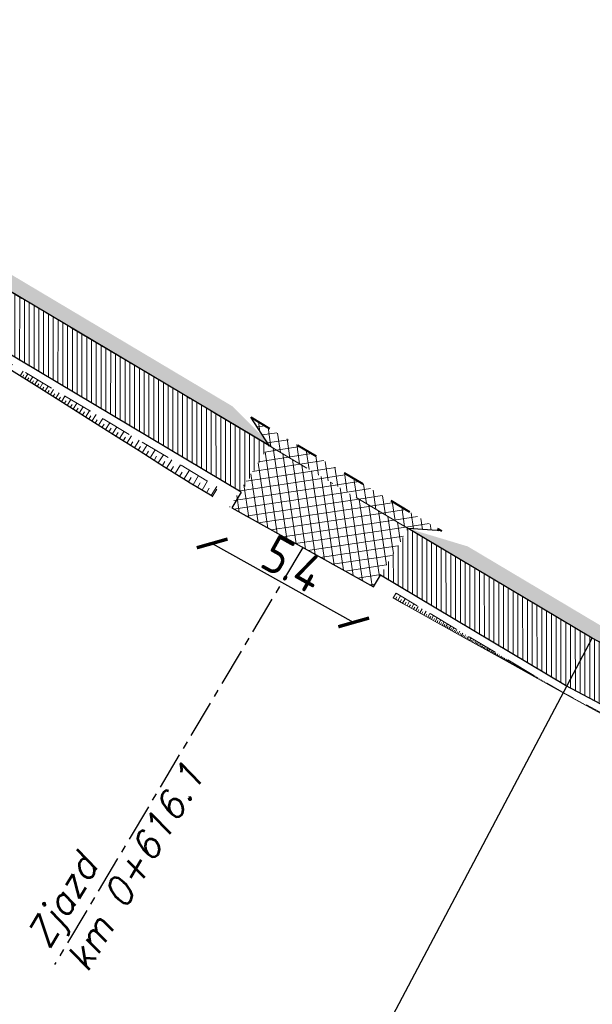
# Model space of a CAD drawing. Header units: metres. Extents: x 8431043 to 8456388, y 5766167 to 5771876.
# Tile 21 of 29: x 8433906 to 8433925, y 5770374 to 5770407. Entities that reach past the tile are written whole.
import ezdxf

# ---------------------------------------------------------------- set-up
doc = ezdxf.new("R2010")
doc.units = ezdxf.units.M
for name, pattern in [('4011', [6, 4, -2]), ('ACAD_ISO03W100', [30, 12, -18]), ('ACAD_ISO10W100', [18, 12, -3, 0, -3]), ('CENTER', [2, 1.25, -0.25, 0.25, -0.25]), ('CIĄGŁA', [0])]:
    doc.linetypes.add(name, pattern=pattern)
for name, color, linetype, lineweight in [('brud', 255, 'CIĄGŁA', 30), ('hatch kostka', 210, 'Continuous', 9), ('kreskowanie skarp', 250, 'Continuous', 15), ('WYMIARY', 253, 'Continuous', 13), ('Zalacznik_3_Rowy DW837|Zalacznik_3_Rowy DW837|zdi pobocze', 250, '4011', 18), ('zdi krawężnik na trapezowy', 253, 'ACAD_ISO03W100', 40), ('zdi_obrzeze chodnikowe 8x30', 6, 'Continuous', 30)]:
    doc.layers.add(name, color=color, linetype=linetype, lineweight=lineweight)
for name, color, linetype in [('C-DROGI-SYTUACJA', 7, 'Continuous'), ('C-DROGI-SYTUACJA-ETYKIETY', 1, 'Continuous'), ('DRO_Podzespół', 7, 'Continuous'), ('S-5_opis_pkt_geometrycznych', 20, 'Continuous'), ('S-5_opis_Zjazd_ist_L', 7, 'Continuous')]:
    doc.layers.add(name, color=color, linetype=linetype)
doc.layers.add('hatch zdi chodniki', color=7, linetype='Continuous', lineweight=0, true_color=0x8345ba)
doc.styles.add('! romans poch 1.8 mm szer 1', font='romans.shx', dxfattribs={"oblique": 15, "height": 1.8})
doc.styles.add('ISOCP', font='geniso.shx')
doc.styles.add('własny_500', font='isocp.shx', dxfattribs={"width": 0.9, "height": 1.2})
doc.dimstyles.new('kopia własny 500', dxfattribs={"dimtxt": 1.2, "dimasz": 0.8, "dimexe": 0.1795, "dimexo": 0.0625, "dimgap": 0.09, "dimtad": 3, "dimdec": 1, "dimzin": 0, "dimdsep": 46, "dimtxsty": 'własny_500', "dimblk": 'ARCHTICK', "dimcen": 0.09, "dimaunit": 2, "dimadec": 4, "dimazin": 0, "dimtfac": 1, "dimtdec": 1, "dimtofl": 0, "dimtmove": 2, "dimatfit": 3, "dimldrblk": 'ARCHTICK', "dimfxl": 1, "dimtolj": 1, "dimtzin": 0, "dimarcsym": 0})

# ---------------------------------------------------------------- blocks, each defined once
blk = doc.blocks.new('_ARCHTICK')
at = {"color": 0, "linetype": 'ByBlock', "const_width": 0.15}
blk.add_lwpolyline([(-0.5, -0.5), (0.5, 0.5)], dxfattribs=at)
blk = doc.blocks.new('*D73')
at = {"layer": 'Defpoints', "color": 0, "transparency": 16777216}
for p in [(8433913.207082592, 5770390.473227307), (8433917.898039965, 5770387.856023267), (8433917.242620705, 5770386.681279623)]:
    blk.add_point(p, dxfattribs=at)
at = {"layer": 'WYMIARY', "color": 0, "lineweight": -2, "transparency": 16777216}
blk.add_line((8433912.551663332, 5770389.298483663), (8433917.242620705, 5770386.681279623), dxfattribs=at)
at = {"layer": 'WYMIARY', "color": 0, "lineweight": -2, "transparency": 16777216, "xscale": 0.75, "yscale": 0.75, "zscale": 0.75}
for p, rotation in [((8433912.551663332, 5770389.298483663), 150.8417444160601), ((8433917.242620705, 5770386.681279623), 330.8417444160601)]:
    blk.add_blockref('_ARCHTICK', p, dxfattribs=dict(at, rotation=rotation))
at = {"layer": 'WYMIARY', "color": 0, "transparency": 16777216, "insert": (8433915.24550685, 5770388.614274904), "char_height": 1.25, "attachment_point": 5, "rotation": 330.84174441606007, "style": 'ISOCP'}
blk.add_mtext('\\A1;5.4', dxfattribs=at)
blk = doc.blocks.new('*D74')
at = {"layer": 'Defpoints', "color": 0, "transparency": 16777216}
for p in [(8434749.827947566, 5771876.32), (8434750.942824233, 5771875.576372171), (8432377.70623936, 5768319.940000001)]:
    blk.add_point(p, dxfattribs=at)
at = {"layer": 'WYMIARY', "color": 0, "lineweight": -2, "transparency": 16777216}
blk.add_line((8432378.821116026, 5768319.19637217), (8434750.942824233, 5771875.576372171), dxfattribs=at)
at = {"layer": 'WYMIARY', "color": 0, "lineweight": -2, "transparency": 16777216, "xscale": 0.75, "yscale": 0.75, "zscale": 0.75}
for p, rotation in [((8434750.942824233, 5771875.576372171), 56.2965312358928), ((8432378.821116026, 5768319.19637217), 236.2965312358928)]:
    blk.add_blockref('_ARCHTICK', p, dxfattribs=dict(at, rotation=rotation))
at = {"layer": 'WYMIARY', "color": 0, "transparency": 16777216, "insert": (8433564.2870446, 5770097.783190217), "char_height": 1.25, "attachment_point": 5, "rotation": 56.2965312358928, "style": 'ISOCP'}
blk.add_mtext('\\A1;4274.9', dxfattribs=at)
blk = doc.blocks.new('*U80')
at = {"layer": 'C-DROGI-SYTUACJA', "color": 1, "linetype": 'ACAD_ISO10W100', "lineweight": 13, "ltscale": 0.3}
for p, q in [((8433925.145146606, 5770386.163872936), (8433905.228904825, 5770398.017587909)), ((8433960.091695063, 5770367.690411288), (8433925.145146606, 5770386.163872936))]:
    blk.add_line(p, q, dxfattribs=at)
at = {"layer": 'C-DROGI-SYTUACJA', "color": 253, "linetype": 'ACAD_ISO03W100', "lineweight": 13, "ltscale": 0.1}
blk.add_line((8433925.145146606, 5770386.163872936), (8433925.145146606, 5770386.163872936), dxfattribs=at)
blk.add_line((8433925.145146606, 5770386.163872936), (8433925.145146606, 5770386.163872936), dxfattribs=at)
blk = doc.blocks.new('dfff')
at = {"layer": 'S-5_opis_pkt_geometrycznych', "color": 20, "linetype": 'Continuous', "lineweight": -3}
blk.add_line((8433913.63867731, 5770364.396897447), (8433925.145146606, 5770386.163872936), dxfattribs=at)
at = {"layer": 'C-DROGI-SYTUACJA', "color": 7, "linetype": 'Continuous', "lineweight": -3}
blk.add_blockref('*U80', (0, 0), dxfattribs=at)
blk = doc.blocks.new('dfggg')
at = {"layer": 'S-5_opis_Zjazd_ist_L', "color": 1, "linetype": 'CENTER', "lineweight": -3}
blk.add_line((8433915.55256128, 5770389.164625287), (8433907.32467936, 5770375.340394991), dxfattribs=at)
at = {"layer": 'S-5_opis_Zjazd_ist_L', "color": 1, "linetype": 'Continuous', "lineweight": -3, "insert": (8433907.37745818, 5770375.656115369), "char_height": 0.9000000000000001, "attachment_point": 4, "rotation": 59.239810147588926, "style": '! romans poch 1.8 mm szer 1'}
blk.add_mtext('Zjazd\\Pkm 0+616.1', dxfattribs=at)

msp = doc.modelspace()

# ---------------------------------------------------------------- hatches: boundary and pattern name
at = {"layer": 'hatch kostka', "linetype": 'Continuous', "lineweight": 5, "true_color": 0xfecc66}
h = msp.add_hatch(dxfattribs=at)
h.set_pattern_fill('ANSI37', color=31, scale=0.09, angle=-36.63285309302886)
h.set_pattern_definition([(8.367146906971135, (0, 0), (-0.04158112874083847, 0.2827084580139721), []), (98.3671469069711, (0, 0), (-0.282708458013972, -0.04158112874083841), [])])
h.paths.add_polyline_path([(8433920.16506541, 5770389.709767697), (8433919.050026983, 5770389.791555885), (8433914.435871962, 5770392.537800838), (8433913.832279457, 5770393.478904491)])
h = msp.add_hatch(dxfattribs=at)
h.set_pattern_fill('ANSI37', color=31, scale=0.09, angle=-36.63285309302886)
h.set_pattern_definition([(8.367146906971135, (-0.9294778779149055, -1.011381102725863), (-0.04158112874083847, 0.2827084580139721), []), (98.3671469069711, (-0.9294778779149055, -1.011381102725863), (-0.282708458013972, -0.04158112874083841), [])])
h.paths.add_polyline_path([(8433919.050026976, 5770389.79155589), (8433917.898039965, 5770387.856023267), (8433913.128072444, 5770390.508509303), (8433914.435871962, 5770392.537800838)])
at = {"layer": 'hatch zdi chodniki', "lineweight": 13, "transparency": 33554687}
h = msp.add_hatch(dxfattribs=at)
h.set_pattern_fill('DOTS', color=3, scale=0.13, style=0)
h.set_pattern_definition([(0, (0, 0), (0.1031875, 0.206375), [0, -0.206375])])
h.paths.add_polyline_path([(8434399.777781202, 5770199.496760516), (8434397.542174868, 5770199.451325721), (8434404.650154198, 5770196.076091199), (8434410.195337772, 5770192.79858653), (8434410.67859069, 5770193.674570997), (8434405.12, 5770196.960000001)])
h.paths.add_polyline_path([(8434361.003805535, 5770214.907260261), (8434358.79189869, 5770214.579436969), (8434372.965593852, 5770209.937256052), (8434379.651308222, 5770207.380740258), (8434392.527290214, 5770201.832633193), (8434391.103421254, 5770203.535043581), (8434380.027910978, 5770208.307348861), (8434373.299999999, 5770210.879999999)])
h.paths.add_polyline_path([(8434291.477038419, 5770237.591889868), (8434289.272186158, 5770237.219564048), (8434294.219259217, 5770235.708967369), (8434304.064397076, 5770232.503835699), (8434352.974985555, 5770216.484597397), (8434351.385582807, 5770218.057428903), (8434304.374804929, 5770233.454439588), (8434294.520086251, 5770236.66269034)])
h.paths.add_polyline_path([(8434266.018246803, 5770244.733106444), (8434265.63877181, 5770244.675674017), (8434266.014510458, 5770244.553887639)])
h.paths.add_polyline_path([(8434267.8496619, 5770245.010285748), (8434266.018246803, 5770244.733106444), (8434266.014510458, 5770244.553887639), (8434270.421307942, 5770243.125533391), (8434280.90173187, 5770239.775495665), (8434284.091954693, 5770238.801356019), (8434282.471182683, 5770240.341842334), (8434281.2, 5770240.73), (8434270.727711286, 5770244.077437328)])
h.paths.add_polyline_path([(8434149.083049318, 5770283.338914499), (8434146.907137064, 5770283.089081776), (8434157.391959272, 5770279.144625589), (8434183.651945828, 5770271.152455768), (8434226.176322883, 5770257.466449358), (8434259.238656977, 5770246.750112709), (8434257.644433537, 5770248.31805774), (8434226.483671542, 5770258.418046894), (8434183.950727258, 5770272.106810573), (8434157.71393021, 5770280.091922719)])
h.paths.add_polyline_path([(8434094.661593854, 5770300.266812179), (8434093.121044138, 5770301.887523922), (8434084.6, 5770304.97), (8434081.219999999, 5770305.98), (8434077.409348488, 5770307.545183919), (8434076.936745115, 5770306.658233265), (8434080.886053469, 5770305.036097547), (8434084.286506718, 5770304.019985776)])
h.paths.add_polyline_path([(8434101.584304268, 5770298.825951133), (8434099.363405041, 5770298.565938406), (8434102.577994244, 5770297.403065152), (8434143.621928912, 5770284.324997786), (8434142.02503887, 5770285.883361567), (8434102.899999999, 5770298.35)])
h.paths.add_polyline_path([(8434011.44211317, 5770340.525584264), (8434009.245765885, 5770340.648622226), (8434010.907676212, 5770339.676903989), (8434013.388047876, 5770338.368355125), (8434047.859431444, 5770319.646741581), (8434066.478285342, 5770310.953932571), (8434076.936745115, 5770306.658233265), (8434077.409348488, 5770307.545183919), (8434066.879999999, 5770311.87), (8434048.309999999, 5770320.540000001), (8434013.86, 5770339.25)])
h.paths.add_polyline_path([(8433944.317547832, 5770376.594510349), (8433943.199800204, 5770376.619813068), (8433960.091695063, 5770367.690411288), (8433982.781876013, 5770355.080310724), (8434001.013825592, 5770345.461834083), (8434003.204053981, 5770344.181208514), (8434001.720078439, 5770345.65455654), (8433983.02, 5770355.52), (8433960.33, 5770368.13)])
h.paths.add_polyline_path([(8433914.677090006, 5770392.394233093), (8433913.214182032, 5770393.846782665), (8433905.527784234, 5770398.421559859), (8433905.329536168, 5770397.957694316)])
h.paths.add_polyline_path([(8433921.024380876, 5770389.19832178), (8433919.05002699, 5770389.791555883), (8433925.145146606, 5770386.163872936), (8433938.994381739, 5770378.842883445), (8433938.343975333, 5770379.752263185), (8433925.389999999, 5770386.6)])
h.paths.add_polyline_path([(8433893.005991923, 5770405.514924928), (8433891.889450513, 5770405.57267707), (8433905.228904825, 5770398.017587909), (8433905.329536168, 5770397.957694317), (8433905.527784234, 5770398.421559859), (8433905.479999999, 5770398.449999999)])
h.paths.add_polyline_path([(8433748.792512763, 5770512.117253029), (8433746.758512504, 5770513.046146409), (8433749.96328957, 5770509.072943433), (8433750.804252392, 5770508.22196915), (8433762.887659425, 5770493.324754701), (8433772.314305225, 5770482.021786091), (8433776.220000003, 5770478.899999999), (8433763.660000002, 5770493.959999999), (8433751.55, 5770508.889999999), (8433750.709999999, 5770509.74)])
h.paths.add_polyline_path([(8433727.508783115, 5770538.50429215), (8433725.474782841, 5770539.433185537), (8433743.032528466, 5770517.665528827), (8433742.55524301, 5770519.850065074)])
h.paths.add_polyline_path([(8433643.851685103, 5770641.655182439), (8433643.085777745, 5770641.001258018), (8433643.107350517, 5770640.986666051), (8433645.760732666, 5770637.842872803), (8433649.934686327, 5770632.40075619), (8433664.242054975, 5770614.749327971), (8433677.278828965, 5770599.564732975), (8433683.771948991, 5770590.853962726), (8433698.344054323, 5770573.069188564), (8433722.132985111, 5770543.576263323), (8433721.655699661, 5770545.760799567), (8433699.119999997, 5770573.699999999), (8433684.56, 5770591.470000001), (8433678.06, 5770600.189999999), (8433665.01, 5770615.390000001), (8433650.72, 5770633.02), (8433646.54, 5770638.470000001)])
h.paths.add_polyline_path([(8433872.549402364, 5770415.777270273), (8433871.431411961, 5770415.767398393), (8433884.715982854, 5770409.271097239), (8433884.037291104, 5770410.159566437)])
h.paths.add_polyline_path([(8433866.270692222, 5770418.357181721), (8433865.627712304, 5770419.271827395), (8433817.16, 5770445.4), (8433804.670766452, 5770453.717283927), (8433807.357727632, 5770451.327156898), (8433816.902238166, 5770444.970929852)])
at = {"layer": 'hatch zdi chodniki', "lineweight": 18, "transparency": 33554687}
h = msp.add_hatch(dxfattribs=at)
h.set_pattern_fill('DOTS', color=3, scale=0.1, style=0)
h.set_pattern_definition([(0, (0, 0), (0.079375, 0.15875), [0, -0.15875])])
h.paths.add_polyline_path([(8434399.777781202, 5770199.496760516), (8434397.542174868, 5770199.451325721), (8434404.650154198, 5770196.076091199), (8434410.195337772, 5770192.79858653), (8434410.67859069, 5770193.674570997), (8434405.12, 5770196.960000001)])
h.paths.add_polyline_path([(8434361.003805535, 5770214.907260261), (8434358.79189869, 5770214.579436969), (8434372.965593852, 5770209.937256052), (8434379.651308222, 5770207.380740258), (8434392.527290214, 5770201.832633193), (8434391.103421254, 5770203.535043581), (8434380.027910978, 5770208.307348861), (8434373.299999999, 5770210.879999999)])
h.paths.add_polyline_path([(8434291.477038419, 5770237.591889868), (8434289.272186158, 5770237.219564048), (8434294.219259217, 5770235.708967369), (8434304.064397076, 5770232.503835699), (8434352.974985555, 5770216.484597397), (8434351.385582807, 5770218.057428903), (8434304.374804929, 5770233.454439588), (8434294.520086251, 5770236.66269034)])
h.paths.add_polyline_path([(8434266.018246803, 5770244.733106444), (8434265.63877181, 5770244.675674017), (8434266.014510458, 5770244.553887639)])
h.paths.add_polyline_path([(8434267.8496619, 5770245.010285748), (8434266.018246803, 5770244.733106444), (8434266.014510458, 5770244.553887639), (8434270.421307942, 5770243.125533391), (8434280.90173187, 5770239.775495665), (8434284.091954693, 5770238.801356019), (8434282.471182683, 5770240.341842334), (8434281.2, 5770240.73), (8434270.727711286, 5770244.077437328)])
h.paths.add_polyline_path([(8434149.083049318, 5770283.338914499), (8434146.907137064, 5770283.089081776), (8434157.391959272, 5770279.144625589), (8434183.651945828, 5770271.152455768), (8434226.176322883, 5770257.466449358), (8434259.238656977, 5770246.750112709), (8434257.644433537, 5770248.31805774), (8434226.483671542, 5770258.418046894), (8434183.950727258, 5770272.106810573), (8434157.71393021, 5770280.091922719)])
h.paths.add_polyline_path([(8434094.661593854, 5770300.266812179), (8434093.121044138, 5770301.887523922), (8434084.6, 5770304.97), (8434081.219999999, 5770305.98), (8434077.409348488, 5770307.545183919), (8434076.936745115, 5770306.658233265), (8434080.886053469, 5770305.036097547), (8434084.286506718, 5770304.019985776)])
h.paths.add_polyline_path([(8434101.584304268, 5770298.825951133), (8434099.363405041, 5770298.565938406), (8434102.577994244, 5770297.403065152), (8434143.621928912, 5770284.324997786), (8434142.02503887, 5770285.883361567), (8434102.899999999, 5770298.35)])
h.paths.add_polyline_path([(8434011.44211317, 5770340.525584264), (8434009.245765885, 5770340.648622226), (8434010.907676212, 5770339.676903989), (8434013.388047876, 5770338.368355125), (8434047.859431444, 5770319.646741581), (8434066.478285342, 5770310.953932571), (8434076.936745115, 5770306.658233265), (8434077.409348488, 5770307.545183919), (8434066.879999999, 5770311.87), (8434048.309999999, 5770320.540000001), (8434013.86, 5770339.25)])
h.paths.add_polyline_path([(8433914.677090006, 5770392.394233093), (8433913.214182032, 5770393.846782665), (8433905.527784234, 5770398.421559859), (8433905.329536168, 5770397.957694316)])
h.paths.add_polyline_path([(8433921.024380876, 5770389.19832178), (8433919.05002699, 5770389.791555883), (8433925.145146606, 5770386.163872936), (8433938.994381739, 5770378.842883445), (8433938.343975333, 5770379.752263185), (8433925.389999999, 5770386.6)])
h.paths.add_polyline_path([(8433893.005991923, 5770405.514924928), (8433891.889450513, 5770405.57267707), (8433905.228904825, 5770398.017587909), (8433905.329536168, 5770397.957694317), (8433905.527784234, 5770398.421559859), (8433905.479999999, 5770398.449999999)])
h.paths.add_polyline_path([(8433748.792512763, 5770512.117253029), (8433746.758512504, 5770513.046146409), (8433749.96328957, 5770509.072943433), (8433750.804252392, 5770508.22196915), (8433762.887659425, 5770493.324754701), (8433772.314305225, 5770482.021786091), (8433776.220000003, 5770478.899999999), (8433763.660000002, 5770493.959999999), (8433751.55, 5770508.889999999), (8433750.709999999, 5770509.74)])
h.paths.add_polyline_path([(8433727.508783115, 5770538.50429215), (8433725.474782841, 5770539.433185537), (8433743.032528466, 5770517.665528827), (8433742.55524301, 5770519.850065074)])
h.paths.add_polyline_path([(8433643.866534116, 5770641.637588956), (8433643.101758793, 5770640.99044833), (8433643.107350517, 5770640.986666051), (8433645.760732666, 5770637.842872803), (8433649.934686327, 5770632.40075619), (8433664.242054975, 5770614.749327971), (8433677.278828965, 5770599.564732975), (8433683.771948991, 5770590.853962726), (8433698.344054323, 5770573.069188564), (8433722.132985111, 5770543.576263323), (8433721.655699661, 5770545.760799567), (8433699.119999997, 5770573.699999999), (8433684.56, 5770591.470000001), (8433678.06, 5770600.189999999), (8433665.01, 5770615.390000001), (8433650.72, 5770633.02), (8433646.54, 5770638.470000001)])
h.paths.add_polyline_path([(8433974.800154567, 5770359.516163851), (8433975.043041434, 5770359.953206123), (8433960.33, 5770368.13), (8433944.317547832, 5770376.594510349), (8433943.199800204, 5770376.619813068), (8433960.091695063, 5770367.690411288)])
h.paths.add_polyline_path([(8433872.549402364, 5770415.777270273), (8433871.431411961, 5770415.767398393), (8433884.715982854, 5770409.271097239), (8433884.037291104, 5770410.159566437)])
h.paths.add_polyline_path([(8433866.270692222, 5770418.357181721), (8433865.627712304, 5770419.271827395), (8433817.16, 5770445.4), (8433804.670766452, 5770453.717283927), (8433807.357727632, 5770451.327156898), (8433816.902238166, 5770444.970929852)])
at = {"layer": 'hatch zdi chodniki', "lineweight": 5}
h = msp.add_hatch(dxfattribs=at)
h.set_pattern_fill('ANSI31', color=256, scale=0.05, angle=45, style=0)
h.set_pattern_definition([(90, (0, 0), (-0.15875, 0), [])])
h.paths.add_polyline_path([(8433913.515269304, 5770390.991033), (8433914.435871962, 5770392.537800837), (8433905.329536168, 5770397.957694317), (8433904.615843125, 5770396.287778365)])
h.paths.add_polyline_path([(8433938.153167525, 5770377.251544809), (8433938.994381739, 5770378.842883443), (8433925.145146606, 5770386.163872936), (8433919.050026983, 5770389.791555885), (8433918.129424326, 5770388.244788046), (8433924.263674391, 5770384.593815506)])
h.paths.add_polyline_path([(8433973.925761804, 5770357.942811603), (8433974.800154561, 5770359.516163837), (8433960.091695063, 5770367.690411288), (8433943.199800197, 5770376.619813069), (8433942.358585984, 5770375.028474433), (8433959.233797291, 5770366.107891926)])

# ---------------------------------------------------------------- linework, layer by layer
at = {"layer": 'DRO_Podzespół'}
msp.add_lwpolyline([(8433912.562905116, 5770390.857331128), (8433912.500463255, 5770390.896401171), (8433911.823624, 5770391.299241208), (8433911.697083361, 5770391.374555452), (8433910.975668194, 5770391.829773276), (8433910.129674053, 5770392.36360127), (8433909.283679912, 5770392.897429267), (8433908.437685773, 5770393.431257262), (8433907.591691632, 5770393.965085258), (8433906.74569749, 5770394.498913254), (8433905.89970335, 5770395.032741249)], dxfattribs=at)
at = {"layer": 'kreskowanie skarp'}
for p, q in [((8433906.184009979, 5770394.853341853), (8433906.280419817, 5770395.00612919)), ((8433906.261411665, 5770394.804500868), (8433906.31025265, 5770394.881902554)), ((8433906.33983467, 5770394.755015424), (8433906.438805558, 5770394.911861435)), ((8433906.41929247, 5770394.704877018), (8433906.469430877, 5770394.784334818)), ((8433906.499798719, 5770394.654077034), (8433906.601398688, 5770394.81508953)), ((8433906.58136725, 5770394.602606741), (8433906.632837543, 5770394.684175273)), ((8433906.664012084, 5770394.550457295), (8433906.768310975, 5770394.71574696)), ((8433906.747747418, 5770394.497619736), (8433906.800584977, 5770394.58135507)), ((8433906.832587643, 5770394.444084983), (8433906.93965715, 5770394.613765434)), ((8433906.91854734, 5770394.389843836), (8433906.972788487, 5770394.475803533)), ((8433907.005641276, 5770394.334886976), (8433907.115554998, 5770394.509074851)), ((8433907.093884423, 5770394.279204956), (8433907.149566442, 5770394.367448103)), ((8433907.18329194, 5770394.222788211), (8433907.29612543, 5770394.401603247)), ((8433907.273879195, 5770394.165627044), (8433907.331040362, 5770394.256214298)), ((8433907.365661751, 5770394.107711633), (8433907.481492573, 5770394.291276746)), ((8433907.458655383, 5770394.049032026), (8433907.51733499, 5770394.142025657)), ((8433907.552876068, 5770393.989578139), (8433907.671783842, 5770394.178019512)), ((8433907.648340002, 5770393.929339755), (8433907.708578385, 5770394.024803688)), ((8433907.745063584, 5770393.868306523), (8433907.867130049, 5770394.061753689)), ((8433907.843063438, 5770393.806467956), (8433907.904902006, 5770393.904467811)), ((8433907.942356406, 5770393.743813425), (8433908.067665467, 5770393.942399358)), ((8433908.042959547, 5770393.680332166), (8433908.106440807, 5770393.780935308)), ((8433908.144890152, 5770393.616013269), (8433908.273527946, 5770393.819874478)), ((8433908.248165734, 5770393.550845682), (8433908.313333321, 5770393.654121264)), ((8433908.352804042, 5770393.484818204), (8433908.484858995, 5770393.694094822)), ((8433908.458823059, 5770393.417919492), (8433908.525721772, 5770393.523938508)), ((8433908.566241, 5770393.350138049), (8433908.701803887, 5770393.56497393)), ((8433908.675076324, 5770393.281462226), (8433908.743752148, 5770393.390297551)), ((8433908.785347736, 5770393.211880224), (8433908.924511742, 5770393.432423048)), ((8433908.897074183, 5770393.141380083), (8433908.967574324, 5770393.253106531)), ((8433909.010274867, 5770393.06994969), (8433909.153135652, 5770393.296351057)), ((8433909.124969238, 5770392.99757677), (8433909.197342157, 5770393.112271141)), ((8433909.241177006, 5770392.924248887), (8433909.387832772, 5770393.156664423)), ((8433909.35891814, 5770392.849953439), (8433909.433213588, 5770392.967694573)), ((8433909.478212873, 5770392.774677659), (8433909.628764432, 5770393.013267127)), ((8433909.599081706, 5770392.698408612), (8433909.675350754, 5770392.819277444)), ((8433909.721545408, 5770392.621133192), (8433909.876096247, 5770392.866060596)), ((8433909.845625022, 5770392.54283812), (8433909.923920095, 5770392.666917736)), ((8433909.971341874, 5770392.463509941), (8433910.129998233, 5770392.714943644)), ((8433910.098717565, 5770392.383135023), (8433910.179092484, 5770392.510510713)), ((8433910.227773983, 5770392.301699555), (8433910.39064492, 5770392.559812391)), ((8433910.358533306, 5770392.219189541), (8433910.44104332, 5770392.349948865)), ((8433910.491018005, 5770392.135590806), (8433910.658215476, 5770392.400560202)), ((8433910.625250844, 5770392.050888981), (8433910.70995267, 5770392.18512182)), ((8433910.761254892, 5770391.965069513), (8433910.932893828, 5770392.237077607)), ((8433910.899053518, 5770391.878117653), (8433910.986005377, 5770392.015916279)), ((8433911.038670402, 5770391.790018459), (8433911.21486879, 5770392.069252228)), ((8433911.180129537, 5770391.700756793), (8433911.269391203, 5770391.842215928)), ((8433911.323455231, 5770391.610317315), (8433911.504334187, 5770391.896968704)), ((8433911.468672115, 5770391.518684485), (8433911.560304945, 5770391.663901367)), ((8433911.61580514, 5770391.425842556), (8433911.801488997, 5770391.720108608)), ((8433911.76502231, 5770391.334119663), (8433911.854611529, 5770391.484644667)), ((8433911.915547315, 5770391.244530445), (8433912.094725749, 5770391.545580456)), ((8433912.06607232, 5770391.154941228), (8433912.155661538, 5770391.305466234)), ((8433912.216597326, 5770391.065352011), (8433912.39577576, 5770391.366402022)), ((8433912.36712233, 5770390.975762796), (8433912.456711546, 5770391.126287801)), ((8433912.517643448, 5770390.885651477), (8433912.703756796, 5770391.183098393)), ((8433918.553254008, 5770387.490462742), (8433918.641689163, 5770387.648969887)), ((8433918.632507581, 5770387.446245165), (8433918.676106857, 5770387.524390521)), ((8433918.710652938, 5770387.402645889), (8433918.796632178, 5770387.556751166)), ((8433918.787705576, 5770387.359656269), (8433918.830094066, 5770387.435631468)), ((8433918.863680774, 5770387.317267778), (8433918.947272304, 5770387.467093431)), ((8433919.01245891, 5770387.234260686), (8433919.093729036, 5770387.379925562)), ((8433918.938593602, 5770387.275472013), (8433918.97980493, 5770387.349337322)), ((8433919.085291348, 5770387.193625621), (8433919.125358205, 5770387.265439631)), ((8433919.157105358, 5770387.153558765), (8433919.23611855, 5770387.295178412)), ((8433919.227915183, 5770387.114052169), (8433919.266869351, 5770387.183871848)), ((8433919.29773486, 5770387.075098), (8433919.374553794, 5770387.21278476)), ((8433919.36657824, 5770387.036688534), (8433919.404450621, 5770387.104569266)), ((8433919.434458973, 5770386.998816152), (8433919.509144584, 5770387.132679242)), ((8433919.567386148, 5770386.924652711), (8433919.639997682, 5770387.054798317)), ((8433919.501390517, 5770386.961473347), (8433919.538211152, 5770387.027468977)), ((8433919.632458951, 5770386.888346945), (8433919.668257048, 5770386.952509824)), ((8433919.69662183, 5770386.852548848), (8433919.767216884, 5770386.979080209)), ((8433919.75988751, 5770386.817251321), (8433919.794691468, 5770386.879632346)), ((8433919.822268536, 5770386.782447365), (8433919.89090311, 5770386.90546485)), ((8433919.88377728, 5770386.748130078), (8433919.917614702, 5770386.808778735)), ((8433919.944425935, 5770386.714292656), (8433920.011154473, 5770386.833893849)), ((8433920.004226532, 5770386.680928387), (8433920.037124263, 5770386.739892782)), ((8433920.063190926, 5770386.648030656), (8433920.12806636, 5770386.76431043)), ((8433920.121330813, 5770386.61559294), (8433920.153314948, 5770386.672919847)), ((8433920.178657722, 5770386.583608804), (8433920.241731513, 5770386.696659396)), ((8433920.235183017, 5770386.552071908), (8433920.266278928, 5770386.607806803)), ((8433920.29091791, 5770386.520975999), (8433920.352240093, 5770386.630887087)), ((8433920.345873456, 5770386.490314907), (8433920.37610581, 5770386.544501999)), ((8433920.400060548, 5770386.460082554), (8433920.459679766, 5770386.566941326)), ((8433920.453489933, 5770386.430272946), (8433920.48288271, 5770386.48295522)), ((8433920.506172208, 5770386.40088017), (8433920.564135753, 5770386.504771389)), ((8433920.558117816, 5770386.371898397), (8433920.586694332, 5770386.423117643)), ((8433920.609337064, 5770386.343321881), (8433920.665690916, 5770386.44432796)), ((8433920.659840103, 5770386.315144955), (8433920.687623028, 5770386.364941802)), ((8433920.709636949, 5770386.287362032), (8433920.76442581, 5770386.385563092)), ((8433920.75873748, 5770386.259967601), (8433920.78574885, 5770386.308381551)), ((8433920.80715143, 5770386.232956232), (8433920.860418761, 5770386.328430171)), ((8433920.8548884, 5770386.206322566), (8433920.881149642, 5770386.253392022)), ((8433920.901957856, 5770386.180061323), (8433920.95374591, 5770386.272883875)), ((8433920.948369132, 5770386.154167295), (8433920.97390108, 5770386.199929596)), ((8433920.994131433, 5770386.128635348), (8433921.044481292, 5770386.218880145)), ((8433921.03925383, 5770386.103460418), (8433921.064076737, 5770386.147951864)), ((8433921.083745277, 5770386.078637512), (8433921.132696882, 5770386.166376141)), ((8433921.12761459, 5770386.05416171), (8433921.151748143, 5770386.097417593)), ((8433921.170870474, 5770386.030028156), (8433921.218462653, 5770386.115330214)), ((8433921.213521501, 5770386.006232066), (8433921.236984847, 5770386.0482867)), ((8433921.255576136, 5770385.98276872), (8433921.301846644, 5770386.065701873)), ((8433921.29704271, 5770385.959633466), (8433921.31985446, 5770386.000520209)), ((8433921.337929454, 5770385.936821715), (8433921.382914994, 5770386.01745175)), ((8433921.37824447, 5770385.914328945), (8433921.400422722, 5770385.954080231)), ((8433921.417995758, 5770385.892150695), (8433921.461732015, 5770385.970541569)), ((8433921.457191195, 5770385.870282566), (8433921.478753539, 5770385.908929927)), ((8433921.495838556, 5770385.848720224), (8433921.538360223, 5770385.924934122)), ((8433921.533945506, 5770385.82745939), (8433921.554909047, 5770385.865033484)), ((8433921.5715196, 5770385.806495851), (8433921.612860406, 5770385.88059323)), ((8433921.608568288, 5770385.785825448), (8433921.628949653, 5770385.822356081)), ((8433921.64509892, 5770385.765444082), (8433921.685291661, 5770385.837483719)), ((8433921.68111874, 5770385.745347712), (8433921.700934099, 5770385.78086386)), ((8433921.716634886, 5770385.725532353), (8433921.755711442, 5770385.795571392)), ((8433921.786184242, 5770385.686729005), (8433921.824175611, 5770385.754823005)), ((8433921.751654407, 5770385.705994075), (8433921.770919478, 5770385.740523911)), ((8433921.820231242, 5770385.66773332), (8433921.838961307, 5770385.701304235)), ((8433921.853802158, 5770385.649003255), (8433921.890738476, 5770385.715206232)), ((8433921.886903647, 5770385.630535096), (8433921.905113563, 5770385.66317372)), ((8433921.919542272, 5770385.612325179), (8433921.955452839, 5770385.676689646)), ((8433921.951724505, 5770385.594369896), (8433921.969428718, 5770385.62610212)), ((8433921.983456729, 5770385.576665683), (8433922.018370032, 5770385.639242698)), ((8433922.014745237, 5770385.559209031), (8433922.03195779, 5770385.590060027)), ((8433922.045596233, 5770385.541996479), (8433922.079539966, 5770385.602835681)), ((8433922.076015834, 5770385.525024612), (8433922.09275038, 5770385.555018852)), ((8433922.106010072, 5770385.508290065), (8433922.139011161, 5770385.567439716)), ((8433922.135584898, 5770385.491789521), (8433922.151854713, 5770385.520950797)), ((8433922.164746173, 5770385.475519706), (8433922.196830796, 5770385.533026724)), ((8433922.193499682, 5770385.459477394), (8433922.209317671, 5770385.487828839)), ((8433922.221851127, 5770385.443659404), (8433922.253044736, 5770385.499569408)), ((8433922.249806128, 5770385.4280626), (8433922.26518484, 5770385.455626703)), ((8433922.277370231, 5770385.412683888), (8433922.307697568, 5770385.467041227)), ((8433922.3045489, 5770385.39752022), (8433922.319500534, 5770385.424318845)), ((8433922.331347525, 5770385.382568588), (8433922.360832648, 5770385.43541638)), ((8433922.357771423, 5770385.367826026), (8433922.372307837, 5770385.393880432)), ((8433922.38382583, 5770385.353289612), (8433922.412492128, 5770385.404669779)), ((8433922.409515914, 5770385.338956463), (8433922.42364864, 5770385.364287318)), ((8433922.434846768, 5770385.324823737), (8433922.46271698, 5770385.374777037)), ((8433922.459823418, 5770385.31088863), (8433922.473563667, 5770385.335516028)), ((8433922.484450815, 5770385.297148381), (8433922.51154705, 5770385.345714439)), ((8433922.508733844, 5770385.283600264), (8433922.522092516, 5770385.307543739)), ((8433922.532677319, 5770385.270241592), (8433922.55902107, 5770385.317458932)), ((8433922.556285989, 5770385.257069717), (8433922.569273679, 5770385.280348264)), ((8433922.579564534, 5770385.244082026), (8433922.605176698, 5770385.289988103)), ((8433922.602517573, 5770385.231275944), (8433922.615144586, 5770385.253908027)), ((8433922.625149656, 5770385.218648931), (8433922.65005055, 5770385.26328016)), ((8433922.64746527, 5770385.206198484), (8433922.659741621, 5770385.228202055)), ((8433922.669468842, 5770385.193922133), (8433922.693678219, 5770385.237313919)), ((8433922.691164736, 5770385.181817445), (8433922.703100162, 5770385.203209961)), ((8433922.71255725, 5770385.169882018), (8433922.736094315, 5770385.212068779)), ((8433922.733650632, 5770385.158113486), (8433922.745254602, 5770385.178911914)), ((8433922.75444906, 5770385.146509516), (8433922.777332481, 5770385.187524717)), ((8433922.77495666, 5770385.135067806), (8433922.78623838, 5770385.155288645)), ((8433922.7951775, 5770385.123786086), (8433922.817425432, 5770385.163662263)), ((8433922.815115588, 5770385.112662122), (8433922.826084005, 5770385.132321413)), ((8433922.83477488, 5770385.101693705), (8433922.856404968, 5770385.140462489)), ((8433922.854159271, 5770385.090878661), (8433922.864823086, 5770385.109991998)), ((8433922.873272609, 5770385.080214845), (8433922.894302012, 5770385.11790699)), ((8433922.892118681, 5770385.069700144), (8433922.902486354, 5770385.088282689)), ((8433922.910701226, 5770385.059332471), (8433922.931146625, 5770385.095977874)), ((8433922.929023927, 5770385.049109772), (8433922.939103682, 5770385.067176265)), ((8433922.94709042, 5770385.039030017), (8433922.966968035, 5770385.074657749)), ((8433922.964904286, 5770385.02909121), (8433922.974704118, 5770385.046655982)), ((8433922.98246906, 5770385.019291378), (8433923.001794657, 5770385.0539297)), ((8433922.99978822, 5770385.009628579), (8433923.009315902, 5770385.026705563)), ((8433923.016865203, 5770385.000100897), (8433923.035654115, 5770385.033777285)), ((8433923.033703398, 5770384.990706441), (8433923.042966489, 5770385.007309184)), ((8433923.050306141, 5770384.981443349), (8433923.06857327, 5770385.014184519)), ((8433923.066676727, 5770384.972309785), (8433923.075682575, 5770384.988451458)), ((8433923.082818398, 5770384.963303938), (8433923.100578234, 5770384.995135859)), ((8433923.09873436, 5770384.954424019), (8433923.10749011, 5770384.970117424)), ((8433923.114427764, 5770384.945668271), (8433923.131694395, 5770384.976616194)), ((8433923.129901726, 5770384.937034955), (8433923.13841432, 5770384.952292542)), ((8433923.145159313, 5770384.928522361), (8433923.161946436, 5770384.958610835)), ((8433923.16020355, 5770384.920128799), (8433923.168479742, 5770384.934962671)), ((8433923.175037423, 5770384.911852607), (8433923.191358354, 5770384.941105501)), ((8433923.18966387, 5770384.90369214), (8433923.197710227, 5770384.918114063)), ((8433923.204085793, 5770384.895645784), (8433923.21995348, 5770384.924086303)), ((8433923.218306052, 5770384.887711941), (8433923.226128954, 5770384.901733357)), ((8433923.232327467, 5770384.879889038), (8433923.247754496, 5770384.907539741)), ((8433923.246152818, 5770384.872175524), (8433923.253758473, 5770384.885807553)), ((8433923.259784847, 5770384.864569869), (8433923.274783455, 5770384.891452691)), ((8433923.27322626, 5770384.857070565), (8433923.2806207, 5770384.870324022)), ((8433923.286479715, 5770384.849676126), (8433923.3010618, 5770384.87581239)), ((8433923.299547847, 5770384.842385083), (8433923.306736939, 5770384.855270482)), ((8433923.312433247, 5770384.835195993), (8433923.326610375, 5770384.860606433)), ((8433923.325138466, 5770384.828107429), (8433923.33212791, 5770384.84063499)), ((8433923.337666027, 5770384.821117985), (8433923.351449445, 5770384.845822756)), ((8433923.350018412, 5770384.814226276), (8433923.356813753, 5770384.826405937)), ((8433923.380856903, 5770384.797020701), (8433923.393966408, 5770384.820517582)), ((8433923.411264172, 5770384.780055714), (8433923.417581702, 5770384.791378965)), ((8433923.441246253, 5770384.763327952), (8433923.453413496, 5770384.785135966)), ((8433923.470809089, 5770384.746834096), (8433923.476662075, 5770384.757324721)), ((8433923.499958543, 5770384.730570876), (8433923.511209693, 5770384.750736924)), ((8433923.528700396, 5770384.714535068), (8433923.53410174, 5770384.724216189)), ((8433923.557040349, 5770384.69872349), (8433923.567400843, 5770384.71729317)), ((8433923.584984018, 5770384.683133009), (8433923.58994626, 5770384.692027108)), ((8433923.612536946, 5770384.667760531), (8433923.622031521, 5770384.684778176)), ((8433923.639704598, 5770384.65260301), (8433923.644239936, 5770384.660731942)), ((8433923.66649236, 5770384.637657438), (8433923.675145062, 5770384.653166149)), ((8433923.692905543, 5770384.622920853), (8433923.69702583, 5770384.630305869)), ((8433923.718949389, 5770384.608390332), (8433923.726783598, 5770384.622432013)), ((8433923.744629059, 5770384.594062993), (8433923.748345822, 5770384.60072475)), ((8433923.769949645, 5770384.579935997), (8433923.776988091, 5770384.592551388)), ((8433923.794925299, 5770384.566022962), (8433923.798226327, 5770384.571984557)), ((8433923.819579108, 5770384.552371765), (8433923.825755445, 5770384.563526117)), ((8433923.843848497, 5770384.538933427), (8433923.846727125, 5770384.544132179)), ((8433923.867739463, 5770384.525704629), (8433923.873084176, 5770384.535357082)), ((8433923.891257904, 5770384.512682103), (8433923.893727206, 5770384.517141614)), ((8433923.91440963, 5770384.499862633), (8433923.918948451, 5770384.508059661)), ((8433923.937200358, 5770384.487243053), (8433923.939272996, 5770384.490986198)), ((8433923.959635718, 5770384.474820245), (8433923.963393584, 5770384.481606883)), ((8433923.981721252, 5770384.462591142), (8433923.983409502, 5770384.465640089)), ((8433924.003462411, 5770384.450552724), (8433924.006463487, 5770384.455972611)), ((8433924.02486457, 5770384.438702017), (8433924.026180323, 5770384.441078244)), ((8433924.04593301, 5770384.427036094), (8433924.048200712, 5770384.431131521)), ((8433924.066672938, 5770384.415552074), (8433924.067627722, 5770384.417276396)), ((8433924.087089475, 5770384.404247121), (8433924.088646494, 5770384.407059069)), ((8433924.107187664, 5770384.393118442), (8433924.107792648, 5770384.394211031)), ((8433924.126972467, 5770384.382163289), (8433924.127840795, 5770384.383731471)), ((8433924.146448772, 5770384.371378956), (8433924.146796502, 5770384.37200695)), ((8433924.165768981, 5770384.360681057), (8433924.166672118, 5770384.362312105)), ((8433924.185276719, 5770384.34987932), (8433924.185833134, 5770384.350884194)), ((8433924.204973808, 5770384.338972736), (8433924.206298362, 5770384.341364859)), ((8433924.224862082, 5770384.327960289), (8433924.225631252, 5770384.329349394)), ((8433924.244943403, 5770384.31684095), (8433924.246697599, 5770384.320008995)), ((8433924.26521964, 5770384.305613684), (8433924.266205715, 5770384.307394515)), ((8433924.285692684, 5770384.29427744), (8433924.2878849, 5770384.298236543)), ((8433924.30636445, 5770384.282831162), (8433924.30757166, 5770384.285011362)), ((8433924.327236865, 5770384.271273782), (8433924.329875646, 5770384.276039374)), ((8433924.348311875, 5770384.259604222), (8433924.349744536, 5770384.262191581)), ((8433924.369591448, 5770384.247821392), (8433924.372685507, 5770384.253409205)), ((8433924.391077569, 5770384.235924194), (8433924.392740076, 5770384.238926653)), ((8433924.412772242, 5770384.223911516), (8433924.416330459, 5770384.230337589)), ((8433924.434677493, 5770384.211782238), (8433924.436574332, 5770384.215207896)), ((8433924.456795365, 5770384.199535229), (8433924.460826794, 5770384.206815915)), ((8433924.479127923, 5770384.187169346), (8433924.481263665, 5770384.191026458)), ((8433924.501677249, 5770384.174683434), (8433924.50619112, 5770384.182835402)), ((8433924.524445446, 5770384.162076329), (8433924.526824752, 5770384.166373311)), ((8433924.547434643, 5770384.149346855), (8433924.552440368, 5770384.158387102)), ((8433924.57064698, 5770384.136493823), (8433924.5732746, 5770384.141239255)), ((8433924.59411021, 5770384.123562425), (8433924.599556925, 5770384.133480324)), ((8433924.617797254, 5770384.110553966), (8433924.62062425, 5770384.115701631)), ((8433924.641673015, 5770384.097441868), (8433924.647535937, 5770384.108117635)), ((8433924.665738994, 5770384.084225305), (8433924.668775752, 5770384.089754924)), ((8433924.689996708, 5770384.070903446), (8433924.696282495, 5770384.082349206)), ((8433924.714447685, 5770384.057475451), (8433924.717697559, 5770384.063393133)), ((8433924.739093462, 5770384.043940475), (8433924.745808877, 5770384.056168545)), ((8433924.763935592, 5770384.030297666), (8433924.767401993, 5770384.036609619)), ((8433924.788975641, 5770384.016546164), (8433924.79612756, 5770384.029569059)), ((8433924.814215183, 5770384.002685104), (8433924.817901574, 5770384.009397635)), ((8433924.839655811, 5770383.988713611), (8433924.847251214, 5770384.002544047)), ((8433924.865299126, 5770383.974630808), (8433924.869209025, 5770383.981750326)), ((8433924.89114674, 5770383.960435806), (8433924.899192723, 5770383.975086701)), ((8433924.917200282, 5770383.946127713), (8433924.921337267, 5770383.95366073)), ((8433924.943461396, 5770383.931705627), (8433924.951965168, 5770383.947190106)), ((8433924.969931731, 5770383.917168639), (8433924.974299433, 5770383.925121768)), ((8433924.996612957, 5770383.902515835), (8433925.005581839, 5770383.918847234)), ((8433925.023506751, 5770383.887746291), (8433925.028108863, 5770383.896126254)), ((8433925.05061481, 5770383.872859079), (8433925.060056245, 5770383.890050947)), ((8433925.07793884, 5770383.85785326), (8433925.08277911, 5770383.866666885)), ((8433925.105480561, 5770383.842727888), (8433925.115402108, 5770383.86079399)), ((8433925.133241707, 5770383.827482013), (8433925.138323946, 5770383.836736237))]:
    msp.add_line(p, q, dxfattribs=at)
at = {"layer": 'kreskowanie skarp', "flags": 128}
msp.add_lwpolyline([(8433918.553254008, 5770387.490462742), (8433918.89365842, 5770387.300542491), (8433920.875468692, 5770386.194840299), (8433922.235394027, 5770385.436103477), (8433923.241563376, 5770384.87473609), (8433923.789814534, 5770384.568852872), (8433924.580757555, 5770384.13089544), (8433925.453287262, 5770383.65171929), (8433926.0038278, 5770383.349373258), (8433927.335932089, 5770382.617807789), (8433928.547310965, 5770381.952542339), (8433929.856272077, 5770381.233686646), (8433932.02224429, 5770380.044177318), (8433937.260391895, 5770377.167489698)], dxfattribs=at)
at = {"layer": 'Zalacznik_3_Rowy DW837|Zalacznik_3_Rowy DW837|zdi pobocze', "ltscale": 0.25, "flags": 128}
for points in [[(8433891.077138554, 5770402.616579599), (8433891.53177226, 5770403.419292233), (8433904.199414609, 5770396.244698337), (8433912.742921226, 5770391.159788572), (8433912.551868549, 5770390.838787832)], [(8433918.553254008, 5770387.490462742), (8433918.646049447, 5770387.64637474), (8433924.141247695, 5770384.375751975), (8433937.373274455, 5770377.381031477), (8433937.260391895, 5770377.167489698)]]:
    msp.add_lwpolyline(points, dxfattribs=at)
at = {"layer": 'zdi krawężnik na trapezowy', "color": 19, "ltscale": 0.06, "true_color": 0x64211f, "flags": 128}
msp.add_lwpolyline([(8433913.832279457, 5770393.478904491), (8433920.165065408, 5770389.709767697)], dxfattribs=at)
at = {"layer": 'zdi_obrzeze chodnikowe 8x30', "flags": 128}
for points in [[(8433914.435871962, 5770392.537800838), (8433905.228904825, 5770398.017587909), (8433891.889450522, 5770405.57267707)], [(8433913.515269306, 5770390.991032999), (8433904.324962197, 5770396.460904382), (8433891.002377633, 5770404.006439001)], [(8433914.435871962, 5770392.537800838), (8433914.435871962, 5770392.537800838), (8433913.832279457, 5770393.478904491)], [(8433913.515269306, 5770390.991032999), (8433913.207082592, 5770390.473227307), (8433917.898039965, 5770387.856023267), (8433918.129424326, 5770388.244788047)], [(8433920.16506541, 5770389.709767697), (8433919.050026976, 5770389.79155589)], [(8433938.994381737, 5770378.842883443), (8433925.145146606, 5770386.163872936), (8433919.050026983, 5770389.791555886)], [(8433938.153167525, 5770377.251544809), (8433924.263674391, 5770384.593815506), (8433918.129424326, 5770388.244788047)]]:
    msp.add_lwpolyline(points, dxfattribs=at)

# ---------------------------------------------------------------- block references
at = {"layer": 'brud', "color": 4, "lineweight": 35}
msp.add_blockref('dfff', (0, 0), dxfattribs=at)
at = {"layer": 'C-DROGI-SYTUACJA-ETYKIETY'}
msp.add_blockref('dfggg', (0, 0), dxfattribs=at)

# ---------------------------------------------------------------- dimensions: what is measured, and where the dimension line sits
at = {"layer": 'WYMIARY', "color": 5}
for p1, p2, distance, picture, middle in [((8432377.706239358, 5768319.939999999), (8434749.827947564, 5771876.32), -1.3401240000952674, '*D74', (8433564.2870446, 5770097.783190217)), ((8433913.207082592, 5770390.473227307), (8433917.898039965, 5770387.856023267), -1.3452126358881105, '*D73', (8433915.24550685, 5770388.614274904))]:
    dim = msp.add_aligned_dim(p1=p1, p2=p2, distance=distance, dimstyle='kopia własny 500', override={"dimtxt": 1.25, "dimasz": 0.75, "dimtxsty": 'ISOCP', "dimse1": 1, "dimse2": 1, "dimtmove": 1}, dxfattribs=at)
    dim.commit()
    dim.dimension.update_dxf_attribs({"geometry": picture, "text_midpoint": middle})

doc.saveas('drawing.dxf')
